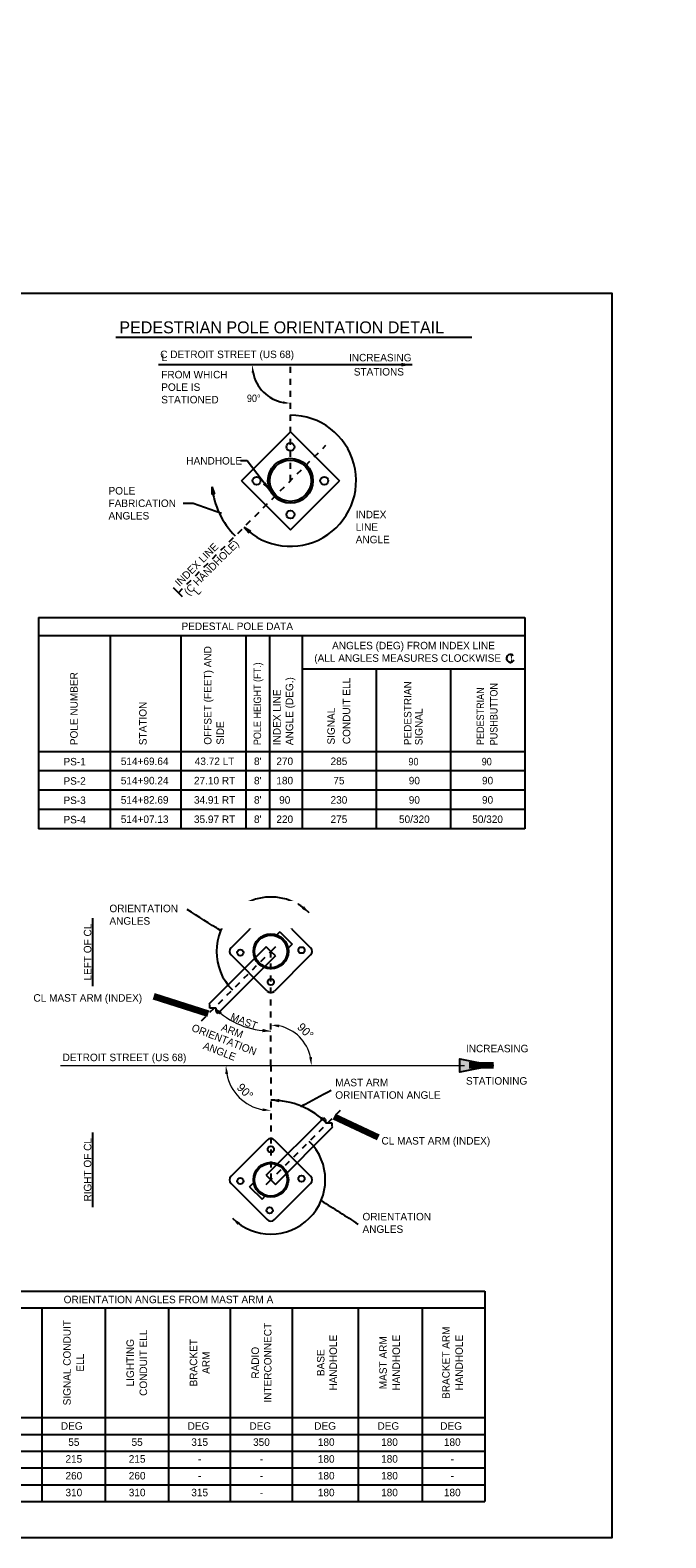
# Model space of a CAD drawing. Header units: feet. Extents: x -492 to 323056, y -198 to 581286.
# Tile 15 of 29: x 84 to 95, y -138 to -113. Entities that reach past the tile are written whole.
import ezdxf
from ezdxf.enums import TextEntityAlignment as Align

# ---------------------------------------------------------------- set-up
doc = ezdxf.new("R2010")
doc.units = ezdxf.units.FT
doc.header["$MEASUREMENT"] = 0
doc.linetypes.add('DGN Style 4', pattern=[0.027369, 0.013684, -0.006842, 0, -0.006842])
doc.layers.add('COLUMNS', color=6, linetype='Continuous', plot=False)
for name, color, linetype in [('SH_Data', 7, 'Continuous'), ('SH_Text', 9, 'Continuous'), ('ST_Details', 4, 'Continuous'), ('TEXT-DED', 10, 'Continuous')]:
    doc.layers.add(name, color=color, linetype=linetype)
doc.styles.add('Slanted-Normal', font='font31.shx', dxfattribs={"height": 0.14})
doc.styles.add('Slanted-Normal LS 0.50', font='ISO_FONTRIGHT.shx', dxfattribs={"height": 0.14})
doc.styles.add('Slanted-Normal LS 0.50_0', font='ISO_FONTRIGHT.shx')
doc.styles.get("Standard").update_dxf_attribs({"font": 'font31.shx'})
doc.styles.add('Style-ISO_FONTRIGHT', font='ISO_FONTRIGHT.shx')
doc.dimstyles.new('COEC', dxfattribs={"dimscale": 13.9, "dimtxt": 0.18, "dimasz": 0.18, "dimexe": 0.18, "dimexo": 0.0625, "dimgap": 0.09, "dimtad": 1, "dimzin": 0, "dimdsep": 46, "dimtxsty": 'Standard', "dimcen": 0.09, "dimclrd": 256, "dimclre": 256, "dimclrt": 256, "dimaunit": 1, "dimadec": 4, "dimazin": 0, "dimtfac": 1, "dimtofl": 0, "dimtmove": 0, "dimatfit": 3, "dimfxl": 1, "dimtolj": 1, "dimtzin": 0, "dimlwd": -1, "dimlwe": -1, "dimarcsym": 0})
doc.dimstyles.new('Dec Slant 0', dxfattribs={"dimtxt": 0.2, "dimasz": 0.2, "dimexe": 0.1, "dimexo": 0.1, "dimgap": 0.1, "dimtad": 1, "dimdec": 0, "dimzin": 3, "dimdsep": 46, "dimtxsty": 'Slanted-Normal LS 0.50', "dimcen": 0.09, "dimclrd": 97, "dimclre": 97, "dimclrt": 7, "dimadec": 0, "dimazin": 3, "dimtfac": 1, "dimtdec": 0, "dimtofl": 0, "dimtmove": 1, "dimatfit": 1, "dimfxl": 1, "dimtzin": 3, "dimlwd": 0, "dimlwe": 0, "dimarcsym": 0})
doc.dimstyles.new('Dec-0  Slanted', dxfattribs={"dimtxt": 0.14, "dimasz": 0.14, "dimexe": 0.07, "dimexo": 0.07, "dimgap": 0.07, "dimtad": 1, "dimdec": 0, "dimzin": 3, "dimdsep": 46, "dimtxsty": 'Slanted-Normal', "dimblk": 'Dim1', "dimcen": 0, "dimclrd": 95, "dimclre": 95, "dimclrt": 7, "dimaunit": 1, "dimadec": 5, "dimazin": 3, "dimtfac": 1, "dimtdec": 0, "dimtmove": 1, "dimatfit": 0, "dimldrblk": 'Dim1', "dimfxl": 1, "dimtolj": 1, "dimtzin": 0, "dimlwd": -1, "dimlwe": -1, "dimarcsym": 0})
doc.dimstyles.get("Standard").update_dxf_attribs({"dimtxt": 0.18, "dimasz": 0.18, "dimexe": 0.18, "dimexo": 0.0625, "dimgap": 0.09, "dimtad": 0, "dimtih": 1, "dimtoh": 1, "dimdec": 4, "dimzin": 0, "dimdsep": 46, "dimtxsty": 'Standard', "dimcen": 0.09, "dimadec": 0, "dimazin": 0, "dimtfac": 1, "dimtdec": 4, "dimtofl": 0, "dimtmove": 0, "dimatfit": 3, "dimfxl": 1, "dimtolj": 1, "dimtzin": 0, "dimarcsym": 0})

# ---------------------------------------------------------------- blocks, each defined once
blk = doc.blocks.new('*D1096')
at = {"layer": 'Defpoints', "color": 0, "transparency": 16777216}
for p in [(87.402, -118.52), (88.583, -118.52), (90.066, -118.52), (88.265, -119.072), (88.583, -121.396)]:
    blk.add_point(p, dxfattribs=at)
at = {"layer": 'TEXT-DED', "color": 0, "lineweight": -2, "transparency": 16777216}
blk.add_arc((88.583, -118.52), 0.636, 191.2725, 258.7275, dxfattribs=at)
at = {"layer": 'TEXT-DED', "color": 0, "transparency": 16777216}
for points in [[(87.938, -118.647), (87.979, -118.643), (87.946, -118.52)], [(88.46, -119.124), (88.456, -119.165), (88.583, -119.157)]]:
    blk.add_solid(points, dxfattribs=at)
blk = doc.blocks.new('Dim1')
h = blk.add_hatch(color=4)
h.dxf.hatch_style = 1
h.paths.add_polyline_path([(0, 0), (-1, -0.2), (-1, 0.2)])
at = {"color": 4}
blk.add_lwpolyline([(0, 0), (-1, -0.2), (-1, 0.2), (0, 0)], dxfattribs=at)
blk = doc.blocks.new('TerminatorDot')
at = {"color": 0, "linetype": 'ByBlock', "lineweight": -2}
blk.add_line((0, 0), (-1, 0), dxfattribs=at)
at = {"color": 0, "linetype": 'ByBlock', "lineweight": -2, "const_width": 0.5}
blk.add_lwpolyline([(-0.0625, 0, 1), (0.0625, 0, 1)], format="xyb", close=True, dxfattribs=at)
blk = doc.blocks.new('*D1097')
at = {"layer": 'Defpoints', "color": 0, "transparency": 16777216}
for p in [(88.256, -128.293), (88.842, -129.859), (88.256, -130.197), (91.482, -130.197)]:
    blk.add_point(p, dxfattribs=at)
at = {"layer": 'TEXT-DED', "color": 97, "lineweight": 0, "transparency": 16777216}
blk.add_arc((88.256, -130.197), 0.676, 11.8836, 78.1164, dxfattribs=at)
at = {"layer": 'TEXT-DED', "color": 97, "transparency": 16777216}
for points in [[(88.393, -129.559), (88.398, -129.512), (88.256, -129.521)], [(88.941, -130.055), (88.895, -130.06), (88.932, -130.197)]]:
    blk.add_solid(points, dxfattribs=at)
at = {"layer": 'TEXT-DED', "transparency": 16777216, "insert": (88.833, -129.62), "char_height": 0.14, "attachment_point": 5, "rotation": 315, "style": 'Slanted-Normal'}
blk.add_mtext('90°', dxfattribs=at)
blk = doc.blocks.new('*D1098')
at = {"layer": 'Defpoints', "color": 0, "transparency": 16777216}
for p in [(84.75, -130.197), (88.256, -130.197), (87.608, -130.571), (88.256, -132.101)]:
    blk.add_point(p, dxfattribs=at)
at = {"layer": 'TEXT-DED', "color": 97, "lineweight": 0, "transparency": 16777216}
blk.add_arc((88.256, -130.197), 0.748, 190.7423, 259.2577, dxfattribs=at)
at = {"layer": 'TEXT-DED', "color": 97, "transparency": 16777216}
for points in [[(87.498, -130.339), (87.545, -130.334), (87.508, -130.197)], [(88.119, -130.909), (88.115, -130.955), (88.256, -130.945)]]:
    blk.add_solid(points, dxfattribs=at)
at = {"layer": 'TEXT-DED', "transparency": 16777216, "insert": (87.826, -130.627), "char_height": 0.14, "attachment_point": 5, "rotation": 315, "style": 'Slanted-Normal'}
blk.add_mtext('90°', dxfattribs=at)

msp = doc.modelspace()

# ---------------------------------------------------------------- hatches: boundary and pattern name
at = {"layer": 'SH_Text', "linetype": 'Continuous', "lineweight": 0}
h = msp.add_hatch(color=1, dxfattribs=at)
edge = h.paths.add_edge_path()
edge.add_arc((88.76407, -130.87437), 0.02083, 0, 360)
at = {"layer": 'ST_Details'}
h = msp.add_hatch(dxfattribs=at)
h.set_pattern_fill('ANSI31', color=256, scale=0.05, angle=290)
h.set_pattern_definition([(335, (97.733826, -95.781583), (0.0026413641, 0.0056644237), [])])
h.paths.add_polyline_path([(88.31756, -120.71287), (88.33966, -120.69077, -0.07392846), (88.27946, -120.60955), (88.25645, -120.63255, 0.06758582)])
h.paths.add_polyline_path([(88.39787, -120.77398), (88.42088, -120.75097, -0.07392846), (88.33966, -120.69077), (88.31756, -120.71287, 0.06758582)])
at = {"layer": 'TEXT-DED'}
h = msp.add_hatch(color=256, dxfattribs=at)
edge = h.paths.add_edge_path()
edge.add_arc((87.41865, -127.94642), 0.02083, 0, 360)
h = msp.add_hatch(color=256, dxfattribs=at)
edge = h.paths.add_edge_path()
edge.add_arc((89.09355, -132.44764), 0.02083, 0, 360)

# ---------------------------------------------------------------- linework, layer by layer
at = {"layer": 'SH_Data', "linetype": 'DGN Style 4'}
for p, q in [((88.58273, -120.4477), (88.58273, -118.5134)), ((86.71576, -122.31467), (89.17397, -119.85646)), ((87.10056, -129.44891), (88.2561, -128.29328)), ((88.33267, -128.21671), (88.2561, -128.29328)), ((88.2561, -130.19703), (88.2561, -128.29328)), ((88.2561, -130.19703), (88.2561, -132.10078)), ((89.41164, -130.94515), (88.2561, -132.10078)), ((88.17953, -132.17736), (88.2561, -132.10078))]:
    msp.add_line(p, q, dxfattribs=at)
at = {"layer": 'SH_Data', "color": 3}
for p, q in [((84.38766, -122.72888), (92.48741, -122.72888)), ((84.38766, -122.72888), (84.38766, -126.25109)), ((92.48741, -122.72888), (92.48741, -126.25109)), ((84.38766, -123.02675), (92.48741, -123.02675)), ((85.58099, -123.02675), (85.58099, -126.25109)), ((86.75494, -123.02675), (86.75494, -126.25109)), ((87.84204, -123.02675), (87.84204, -126.25109)), ((88.23357, -123.02675), (88.23357, -126.25109)), ((88.77509, -123.02675), (88.77509, -126.25109)), ((88.77509, -123.58308), (92.48741, -123.58308)), ((84.38766, -124.96306), (92.48741, -124.96306))]:
    msp.add_line(p, q, dxfattribs=at)
at = {"layer": 'SH_Data', "color": 4, "linetype": 'Continuous', "lineweight": 0}
msp.add_line((84.74986, -130.19703), (91.48226, -130.19703), dxfattribs=at)
at = {"layer": 'SH_Data'}
for p, q in [((64.15318, -133.95572), (91.8209, -133.95572)), ((91.8209, -133.95572), (91.8209, -137.46396)), ((67.14362, -134.23572), (91.8209, -134.23572)), ((84.44207, -134.23572), (84.44207, -137.46396)), ((85.49618, -134.23572), (85.49618, -137.46396)), ((86.5503, -134.23572), (86.5503, -137.46396)), ((87.57971, -134.23572), (87.57971, -137.46396)), ((88.60912, -134.23572), (88.60912, -137.46396)), ((89.71266, -134.23572), (89.71266, -137.46396)), ((90.77913, -134.23572), (90.77913, -137.46396)), ((70.81574, -136.06396), (91.8209, -136.06396)), ((64.15318, -136.34396), (91.8209, -136.34396)), ((64.15318, -137.46396), (91.8209, -137.46396))]:
    msp.add_line(p, q, dxfattribs=at)
at = {"layer": 'SH_Data', "color": 3, "flags": 128}
for points in [[(90.01253, -123.58308), (90.01253, -126.25109)], [(91.24997, -123.58308), (91.24997, -126.25109)]]:
    msp.add_lwpolyline(points, dxfattribs=at)
at = {"layer": 'SH_Data', "color": 3}
msp.add_lwpolyline([(92.48741, -126.25109), (87.75777, -126.25109), (84.38766, -126.25109)], dxfattribs=at)
at = {"layer": 'SH_Data', "color": 4, "linetype": 'Continuous', "lineweight": 0}
msp.add_solid([(91.9627, -130.19703), (91.4027, -130.08503), (91.4027, -130.30903)], dxfattribs=at)
at = {"layer": 'SH_Text', "color": 97, "linetype": 'Continuous', "lineweight": 0}
msp.add_arc((88.2561, -128.29328), 1.32744, 225.002191, 270, dxfattribs=at)
at = {"layer": 'ST_Details'}
for p, q in [((87.76513, -120.4477), (88.58273, -119.63011)), ((88.58273, -119.63011), (89.40032, -120.4477)), ((87.76513, -120.4477), (88.58273, -121.26529)), ((88.58273, -121.26529), (89.40032, -120.4477)), ((88.19718, -127.63028), (87.5931, -128.23437)), ((88.9191, -128.23437), (88.31502, -127.63028)), ((88.40348, -127.96927), (88.33698, -128.03577)), ((88.40348, -127.96927), (88.60968, -128.17545)), ((88.17953, -128.21671), (87.22189, -129.17434)), ((88.33267, -128.36986), (87.37504, -129.3275)), ((88.19718, -128.9562), (87.5931, -128.3522)), ((88.2561, -128.29328), (88.17953, -128.21671)), ((88.33267, -128.36986), (88.2561, -128.29328)), ((88.9191, -128.3522), (88.31502, -128.9562)), ((88.60968, -128.17545), (88.54318, -128.24195)), ((87.22189, -129.17434), (87.23938, -129.19183)), ((87.23938, -129.24199), (87.23938, -129.19183)), ((87.34401, -129.24199), (87.23938, -129.24199)), ((87.34401, -129.29646), (87.34401, -129.24199)), ((87.34401, -129.29646), (87.37504, -129.3275)), ((88.17953, -132.0242), (89.13716, -131.06657)), ((89.1682, -131.0976), (89.13716, -131.06657)), ((89.1682, -131.0976), (89.1682, -131.15208)), ((89.1682, -131.15208), (89.27283, -131.15208)), ((89.27283, -131.15208), (89.27283, -131.20224)), ((87.5931, -132.04186), (88.19718, -131.43786)), ((88.31502, -131.43786), (88.9191, -132.04186)), ((88.33267, -132.17736), (89.29031, -131.21972)), ((89.29031, -131.21972), (89.27283, -131.20224)), ((87.5931, -132.1597), (88.19718, -132.76378)), ((87.90252, -132.21861), (87.96902, -132.15211)), ((88.17953, -132.0242), (88.2561, -132.10078)), ((88.2561, -132.10078), (88.33267, -132.17736)), ((88.31502, -132.76378), (88.9191, -132.1597)), ((87.90252, -132.21861), (88.10872, -132.42479)), ((88.10872, -132.42479), (88.17522, -132.35829))]:
    msp.add_line(p, q, dxfattribs=at)
for centre, radius in [((88.58273, -119.88423), 0.06641), ((88.58273, -120.4477), 0.375), ((88.58273, -120.4477), 0.34375), ((88.01925, -120.4477), 0.06641), ((89.1462, -120.4477), 0.06641), ((88.58273, -121.01118), 0.06641), ((88.27629, -127.78328), 0.05208), ((88.25614, -128.29334), 0.29167), ((88.25614, -128.29334), 0.27175), ((87.74608, -128.31349), 0.05208), ((88.7662, -128.27307), 0.05208), ((88.2561, -128.80141), 0.05208), ((88.2561, -131.59266), 0.05208), ((88.25606, -132.10072), 0.29167), ((88.25606, -132.10072), 0.27175), ((87.746, -132.12099), 0.05208), ((88.76612, -132.08057), 0.05208), ((88.23591, -132.61078), 0.05208)]:
    msp.add_circle(centre, radius, dxfattribs=at)
for centre, start, end in [((88.25614, -127.68919), 45, 135), ((87.65205, -128.29328), 135, 225), ((88.86023, -128.29328), 315, 45), ((88.25614, -128.89737), 225, 315), ((88.25606, -131.49669), 45, 135), ((87.65197, -132.10078), 135, 225), ((88.86015, -132.10078), 315, 45), ((88.25606, -132.70487), 225, 315)]:
    msp.add_arc(centre, 0.0833, start, end, dxfattribs=at)
at = {"layer": 'TEXT-DED'}
for p, q in [((85.67221, -118.05226), (91.60333, -118.05226)), ((87.27522, -120.54982), (87.27432, -120.67482)), ((87.27522, -120.54982), (87.31541, -120.66818)), ((87.31541, -120.66818), (87.27432, -120.67482)), ((87.8086, -121.22126), (87.88712, -121.31852)), ((87.8086, -121.22126), (87.91471, -121.28735)), ((87.91471, -121.28735), (87.88712, -121.31852)), ((86.78286, -122.38174), (86.63203, -122.23099)), ((64.15318, -136.62396), (91.8209, -136.62396)), ((64.15318, -136.90396), (91.8209, -136.90396)), ((64.15318, -137.18396), (91.8209, -137.18396))]:
    msp.add_line(p, q, dxfattribs=at)
for points in [[(87.43589, -120.99239), (86.96215, -120.8269), (86.79508, -120.8269)], [(92.48741, -125.28507), (87.75777, -125.28507), (84.38766, -125.28507)], [(92.48741, -125.60707), (87.75777, -125.60707), (84.38766, -125.60707)], [(92.48741, -125.92908), (87.75777, -125.92908), (84.38766, -125.92908)]]:
    msp.add_lwpolyline(points, dxfattribs=at)
at = {"layer": 'TEXT-DED', "const_width": 0.01}
msp.add_lwpolyline([(92.28643, -123.33203), (92.29333, -123.36516), (92.26434, -123.36792)], dxfattribs=at)
at = {"layer": 'TEXT-DED'}
for centre, radius, start, end in [((88.58273, -120.4477), 1.09375, 225, 90), ((88.61306, -120.41737), 1.34375, 185.67104, 225), ((92.24618, -123.40923), 0.06455, 43.067894, 337.333471), ((88.2561, -128.29328), 0.90644, 45.002191, 225.002191), ((88.2561, -132.10078), 1.32744, 45.002191, 90), ((88.2561, -132.10078), 0.90644, 225.002191, 45.002191)]:
    msp.add_arc(centre, radius, start, end, dxfattribs=at)
for points in [[(87.27432, -120.67482), (87.27522, -120.54982), (87.31541, -120.66818), (87.27432, -120.67482)], [(87.88712, -121.31852), (87.8086, -121.22126), (87.91471, -121.28735), (87.88712, -121.31852)], [(88.80889, -127.53999), (88.89703, -127.65231), (88.77247, -127.58253)], [(88.11777, -129.58538), (88.2561, -129.62072), (88.11482, -129.6413)], [(89.10935, -131.04765), (89.19471, -131.1621), (89.0719, -131.08928)]]:
    msp.add_solid(points, dxfattribs=at)
at = {"layer": 'TEXT-DED', "extrusion": (0, 0, -1)}
for points in [[(-87.40285, -129.34641), (-87.31749, -129.23196), (-87.4403, -129.30478)], [(-88.39443, -130.80868), (-88.2561, -130.77334), (-88.39738, -130.75276)], [(-87.70331, -132.85407), (-87.61517, -132.74175), (-87.73973, -132.81154)]]:
    msp.add_solid(points, dxfattribs=at)

# ---------------------------------------------------------------- texts
at = {"layer": 'TEXT-DED', "style": 'Slanted-Normal'}
for s, height, p in [('PEDESTRIAN POLE ORIENTATION DETAIL', 0.2, (85.73232, -117.99095)), ('C DETROIT STREET (US 68)', 0.125, (86.41367, -118.40345)), ('INCREASING', 0.125, (89.55834, -118.45787)), ('STATIONS', 0.125, (89.63784, -118.69368)), ('INCREASING', 0.125, (91.50648, -129.97453)), ('DETROIT STREET (US 68)', 0.125, (84.78714, -130.12283)), ('STATIONING', 0.125, (91.50648, -130.51416))]:
    msp.add_text(s, height=height, dxfattribs=at).set_placement(p)
at = {"layer": 'TEXT-DED', "style": 'Slanted-Normal', "width": 0.9}
msp.add_text('90%%D', height=0.125, dxfattribs=at).set_placement((87.85731, -119.13631))
at = {"layer": 'TEXT-DED', "style": 'Slanted-Normal'}
for s, p in [('514+69.64', (86.15413, -125.12406)), ('43.72 LT', (87.3189, -125.12406)), ("8'", (88.0378, -125.12406)), ('270', (88.48745, -125.12406)), ('285', (89.39049, -125.12406)), ('514+90.24', (86.15413, -125.44607)), ('27.10 RT', (87.3189, -125.44607)), ("8'", (88.0378, -125.44607)), ('180', (88.48745, -125.44607)), ('75', (89.39049, -125.44607)), ('90', (90.64683, -125.44607)), ('90', (91.86688, -125.44607)), ('514+82.69', (86.15413, -125.76808)), ('34.91 RT', (87.3189, -125.76808)), ("8'", (88.0378, -125.76808)), ('90', (88.48745, -125.76808)), ('230', (89.39049, -125.76808)), ('90', (90.64683, -125.76808)), ('90', (91.86688, -125.76808)), ('514+07.13', (86.15413, -126.09009)), ('35.97 RT', (87.3189, -126.09009)), ("8'", (88.0378, -126.09009)), ('220', (88.48745, -126.09009)), ('275', (89.39049, -126.09009)), ('50/320', (90.64683, -126.09009)), ('50/320', (91.86688, -126.09009)), ('ORIENTATION ANGLES FROM MAST ARM A', (86.5503, -134.09572)), ('DEG', (84.93903, -136.20396)), ('DEG', (87.05139, -136.20396)), ('DEG', (88.0808, -136.20396)), ('DEG', (89.15962, -136.20396)), ('DEG', (90.21374, -136.20396)), ('DEG', (91.25962, -136.20396)), ('55', (84.97449, -136.47323)), ('55', (86.02861, -136.47323)), ('315', (87.07037, -136.47323)), ('350', (88.09978, -136.47323)), ('180', (89.17861, -136.47323)), ('180', (90.23272, -136.47323)), ('180', (91.27861, -136.47323)), ('215', (84.97449, -136.75323)), ('215', (86.02861, -136.75323)), ('180', (89.17861, -136.75323)), ('180', (90.23272, -136.75323)), ('260', (84.97449, -137.03323)), ('260', (86.02861, -137.03323)), ('-', (87.07037, -136.75323)), ('-', (88.09978, -136.75323)), ('180', (89.17861, -137.03323)), ('180', (90.23272, -137.03323)), ('-', (91.27861, -136.75323)), ('-', (87.07037, -137.03323)), ('-', (88.09978, -137.03323)), ('-', (91.27861, -137.03323)), ('310', (84.97449, -137.31323)), ('310', (86.02861, -137.31323)), ('315', (87.07037, -137.31323)), ('-', (88.09978, -137.31323)), ('180', (89.17861, -137.31323)), ('180', (90.23272, -137.31323)), ('180', (91.27861, -137.31323))]:
    msp.add_text(s, height=0.125, dxfattribs=at).set_placement(p, align=Align.MIDDLE_CENTER)
for s, p in [('%%U  LEFT OF CL  ', (85.14063, -128.87128)), ('%%U  RIGHT OF CL  ', (85.14063, -132.55578))]:
    msp.add_text(s, height=0.125, rotation=90, dxfattribs=at).set_placement(p, align=Align.TOP_LEFT)
for s, p in [('MAST', (87.8103, -129.45595)), ('ARM', (87.614, -129.61791))]:
    msp.add_text(s, height=0.125, rotation=338.678179, dxfattribs=at).set_placement(p, align=Align.MIDDLE_CENTER)
at = {"layer": 'TEXT-DED', "char_height": 0.125, "style": 'Slanted-Normal'}
for s, width, gutter_width, insert, attachment_point in [('L', 0.6538968, 0.625, (86.43735, -118.32674), 1), ('{\\W0.9;90}', 1.4285832, 12.5, (90.63245, -125.13034), 5), ('{\\W0.9;90}', 1.4285832, 12.5, (91.85251, -125.13034), 5)]:
    msp.add_mtext_dynamic_manual_height_columns(s, width=width, gutter_width=gutter_width, heights=[0], dxfattribs=dict(at, insert=insert, attachment_point=attachment_point))
at = {"layer": 'TEXT-DED', "char_height": 0.125, "attachment_point": 1, "style": 'Slanted-Normal'}
for s, insert, width in [('FROM WHICH POLE IS STATIONED', (86.43034, -118.61625), 1.3675803), ('HANDHOLE', (86.84801, -120.05241), 4.4138422), ('POLE FABRICATION ANGLES', (85.55182, -120.55207), 1.3511862), ('INDEX\\PLINE\\PANGLE', (89.66999, -120.94888), 4.4138422), ('PEDESTAL POLE DATA', (86.76782, -122.81093), 4.7594813), ('\\pxqc;ANGLES (DEG) FROM INDEX LINE\\P(ALL ANGLES MEASURES CLOCKWISE   )', (88.25306, -123.13253), 4.7594813), ('\\pxqc;PS-1', (84.75991, -125.06775), 0.4552158), ('\\pxqc;PS-2', (84.75991, -125.38976), 0.4552158), ('\\pxqc;PS-3', (84.75991, -125.71176), 0.4552158), ('\\pxqc;PS-4', (84.75991, -126.03377), 0.4552158), ('CL MAST ARM (INDEX)', (84.30135, -129.00625), 2.1946343), ('MAST ARM\\PORIENTATION ANGLE', (89.32952, -130.41653), 3.070787), ('CL MAST ARM (INDEX)', (90.09933, -131.38799), 3.070787), ('ORIENTATION\\PANGLES', (89.78311, -132.65208), 3.070787)]:
    msp.add_mtext(s, dxfattribs=dict(at, insert=insert, width=width))
at = {"layer": 'TEXT-DED', "char_height": 0.125, "style": 'Slanted-Normal'}
for s, insert, width, attachment_point, rotation in [('INDEX LINE\\P(C HANDHOLE)', (86.64657, -122.13028), 1.9290811, 1, 45), ('OFFSET (FEET) AND SIDE', (87.14233, -124.84792), 1.7512762, 1, 90), ('{\\W0.9;POLE HEIGHT (FT.)}', (87.96844, -124.85522), 2.028002, 1, 90), ('POLE NUMBER', (84.91382, -124.85522), 1.7512762, 1, 90), ('INDEX LINE\\PANGLE (DEG.)', (88.29468, -124.85522), 1.9596012, 1, 90), ('CONDUIT ELL', (89.45451, -124.83831), 1.1977375, 1, 90), ('PEDESTRIAN', (90.47323, -124.85693), 1.7034835, 1, 90), ('{\\W0.9;PUSHBUTTON}', (91.90723, -124.85693), 1.7034835, 1, 90), ('{\\W0.9;PEDESTRIAN}', (91.68299, -124.85296), 1.7034835, 1, 90), ('STATION', (86.06143, -124.85522), 1.7512762, 1, 90), ('SIGNAL', (89.1965, -124.84452), 1.7034835, 1, 90), ('SIGNAL', (90.65769, -124.85693), 1.7034835, 1, 90), ('\\pxqc;ORIENTATION\\PANGLE', (86.07062, -129.14708), 3.070787, 1, 338.678179), ('RADIO INTERCONNECT', (88.10059, -135.14984), 0.14, 5, 90), ('BASE HANDHOLE', (89.19178, -135.14984), 0.14, 5, 90), ('BRACKET ARM', (87.07118, -135.14984), 0.14, 5, 90)]:
    msp.add_mtext(s, dxfattribs=dict(at, insert=insert, width=width, attachment_point=attachment_point, rotation=rotation))
at = {"layer": 'TEXT-DED', "insert": (86.95336, -122.28123), "char_height": 0.125, "attachment_point": 1, "rotation": 48.651592, "style": 'Slanted-Normal'}
msp.add_mtext_dynamic_manual_height_columns('L', width=0.6538968, gutter_width=0.625, heights=[0], dxfattribs=at)
at = {"layer": 'TEXT-DED', "insert": (85.56738, -127.51456), "char_height": 0.125, "width": 3.070787, "attachment_point": 1, "style": 'Slanted-Normal', "bg_fill": 2}
msp.add_mtext('ORIENTATION\\PANGLES', dxfattribs=at)
at = {"layer": 'TEXT-DED', "char_height": 0.125, "attachment_point": 5, "rotation": 90, "line_spacing_factor": 1.05, "style": 'Slanted-Normal'}
for s, insert, width in [('LIGHTING CONDUIT ELL', (86.02324, -135.14984), 1.5859192), ('SIGNAL CONDUIT ELL', (84.96913, -135.14984), 1.5859192), ('MAST ARM HANDHOLE', (90.2356, -135.14984), 1.0843054), ('BRACKET ARM HANDHOLE', (91.28354, -135.14984), 1.8535951)]:
    msp.add_mtext(s, dxfattribs=dict(at, insert=insert, width=width))

# ---------------------------------------------------------------- dimensions: what is measured, and where the dimension line sits
at = {"layer": 'TEXT-DED'}
dim = msp.add_angular_dim_2l(base=(88.26454, -119.07157), line1=((88.58273, -121.39636), (88.58273, -118.52045)), line2=((90.06555, -118.52045), (87.40177, -118.52045)), text=' ', dimstyle='Standard', override={"dimscale": 1, "dimasz": 0.125, "dimlfac": 1}, dxfattribs=at)
dim.commit()
dim.dimension.update_dxf_attribs({"geometry": '*D1096', "text_midpoint": (146.60877, -21.78386)})
for base, p1, p2, override, picture, middle in [((88.84172, -129.85893), (91.48226, -130.19703), (88.2561, -128.29328), {"dimscale": 1, "dimtxt": 0.14, "dimasz": 0.14, "dimexe": 0.07, "dimexo": 0.07, "dimgap": 0.07, "dimlfac": 1, "dimtxsty": 'Slanted-Normal', "dimse1": 1, "dimse2": 1, "dimclrt": 256}, '*D1097', (88.83325, -129.61988)), ((87.60848, -130.57093), (84.74986, -130.19703), (88.2561, -132.10078), {"dimtxt": 0.14, "dimasz": 0.14, "dimexe": 0.07, "dimexo": 0.07, "dimgap": 0.07, "dimtxsty": 'Slanted-Normal', "dimse1": 1, "dimse2": 1, "dimclrt": 256}, '*D1098', (87.82632, -130.62681))]:
    dim = msp.add_angular_dim_3p(base=base, center=(88.2561, -130.19703), p1=p1, p2=p2, dimstyle='Dec Slant 0', override=override, dxfattribs=at)
    dim.commit()
    dim.dimension.update_dxf_attribs({"geometry": picture, "text_midpoint": middle})

# ---------------------------------------------------------------- leaders
at = {"layer": 'SH_Data', "color": 97, "linetype": 'Continuous', "lineweight": 0}
msp.add_leader([(91.9627, -130.19703), (91.56091, -130.19703)], dimstyle='Dec-0  Slanted', override={"dimscale": 1, "dimtxt": 0.559999, "dimasz": 0.559999, "dimgap": 0.28, "dimtxsty": 'Slanted-Normal LS 0.50_0', "dimclrd": 0, "dimlwd": 65534}, dxfattribs=at)
at = {"layer": 'TEXT-DED'}
for points, dimstyle, override in [([(90.6105, -118.5134), (86.38177, -118.5134)], 'COEC', {"dimscale": 1}), ([(88.25647, -120.63259), (87.86248, -120.11748), (87.7491, -120.11748)], 'Standard', {"dimscale": 1, "dimgap": 0.09, "dimtad": 0}), ([(87.21463, -129.33483), (86.30662, -129.04763)], 'Dec Slant 0', {"dimscale": 1, "dimtxt": 0.14, "dimasz": 0.14, "dimgap": 0.07, "dimtad": 0, "dimtxsty": 'Style-ISO_FONTRIGHT', "dimclrd": 0, "dimlwd": 65534}), ([(89.30996, -131.04684), (90.04586, -131.38799)], 'Dec Slant 0', {"dimscale": 1, "dimtxt": 0.14, "dimasz": 0.14, "dimgap": 0.07, "dimtad": 0, "dimtxsty": 'Style-ISO_FONTRIGHT', "dimclrd": 0, "dimlwd": 65534})]:
    msp.add_leader(points, dimstyle=dimstyle, override=override, dxfattribs=at)
at = {"layer": 'TEXT-DED', "path_type": 1}
for points, dimstyle, override in [([(87.41865, -127.94642), (86.86292, -127.59704)], 'Dec-0  Slanted', {"dimscale": 1, "dimtxt": 0.14, "dimasz": 0.056, "dimgap": 0.07, "dimtad": 0, "dimtxsty": 'Slanted-Normal LS 0.50_0', "dimclrd": 0, "dimldrblk": 'TerminatorDot', "dimlwd": 65534}), ([(88.76407, -130.87437), (89.25952, -130.60553)], 'Dec Slant 0', {"dimscale": 1, "dimtxt": 0.14, "dimasz": 0.056, "dimgap": 0.07, "dimtad": 0, "dimtxsty": 'Style-ISO_FONTRIGHT', "dimclrd": 0, "dimldrblk": 'TerminatorDot', "dimlwd": 65534}), ([(89.09355, -132.44764), (89.71311, -132.84108)], 'Dec Slant 0', {"dimscale": 1, "dimtxt": 0.14, "dimasz": 0.056, "dimgap": 0.07, "dimtad": 0, "dimtxsty": 'Style-ISO_FONTRIGHT', "dimclrd": 0, "dimldrblk": 'TerminatorDot', "dimlwd": 65534})]:
    msp.add_leader(points, dimstyle=dimstyle, override=override, dxfattribs=at)

# ---------------------------------------------------------------- next in the draw order: linework, layer by layer
at = {"layer": 'COLUMNS', "color": 1}
msp.add_lwpolyline([(63.55946, -138.06895), (63.55946, -117.31895), (93.93446, -117.31895), (93.93446, -138.06895)], close=True, dxfattribs=at)

doc.saveas('drawing.dxf')
